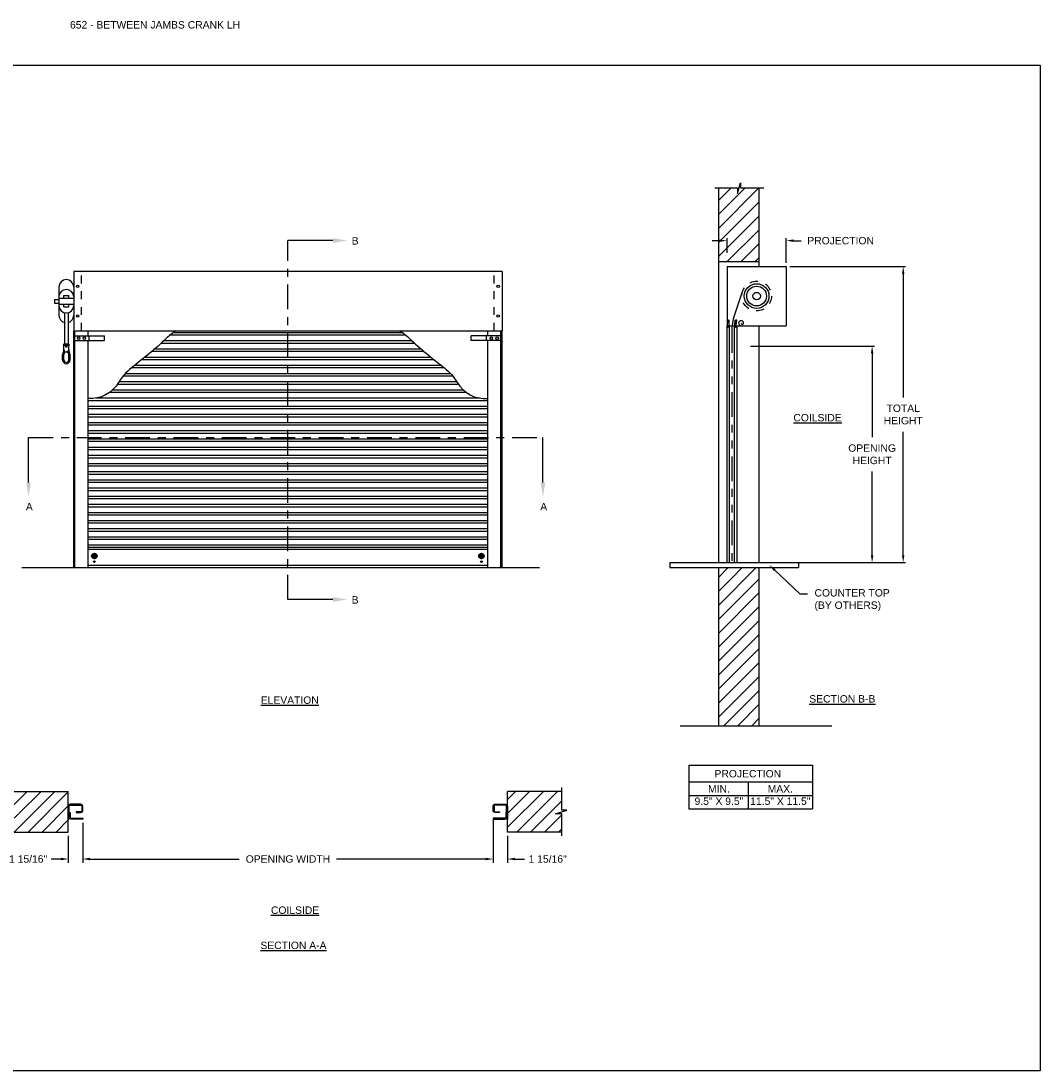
# Model space of a CAD drawing. Header units: inches. Extents: x 169.6 to 213.7, y 214.8 to 266.5.
# Tile 24 of 28: x 176.2 to 189.1, y 234.4 to 247.7. Entities that reach past the tile are written whole.
import ezdxf
from ezdxf import colors
from ezdxf.entities.mleader import LeaderData, LeaderLine
from ezdxf.math import Vec2, Vec3

# ---------------------------------------------------------------- set-up
doc = ezdxf.new("R2010")
doc.units = ezdxf.units.IN
doc.header["$LTSCALE"] = 0.25
doc.header["$MEASUREMENT"] = 0
for name, pattern in [('CENTER', [2, 1.25, -0.25, 0.25, -0.25]), ('HIDDEN', [0.375, 0.25, -0.125]), ('PHANTOM', [2.5, 1.25, -0.25, 0.25, -0.25, 0.25, -0.25])]:
    doc.linetypes.add(name, pattern=pattern)
for name, color, linetype in [('ANNOTATIONS', 1, 'Continuous'), ('CRANK LH', 7, 'Continuous'), ('SECTION CUTS', 6, 'CENTER')]:
    doc.layers.add(name, color=color, linetype=linetype)
doc.styles.add('ARIAL', font='arial.ttf', dxfattribs={"height": 0.09375})
doc.styles.get("Standard").update_dxf_attribs({"font": 'romans.shx'})
doc.dimstyles.new('STANDARD$0', dxfattribs={"dimtxt": 0.09375, "dimasz": 0.09375, "dimexe": 0.03125, "dimexo": 0.046875, "dimgap": 0.09, "dimtad": 0, "dimtih": 1, "dimtoh": 1, "dimdec": 4, "dimzin": 0, "dimdsep": 46, "dimtxsty": 'ARIAL', "dimcen": 0.09, "dimadec": 0, "dimazin": 0, "dimtfac": 1, "dimtdec": 4, "dimtofl": 0, "dimtmove": 0, "dimatfit": 1, "dimfxl": 1, "dimtolj": 1, "dimtzin": 0, "dimarcsym": 0})
pattern_1 = [(45, (-18.47276, -17.52354), (-0.08838835, 0.08838835), [])]
pattern_2 = [(45, (-18.47276, -16.85585), (-0.088388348, 0.088388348), [])]

# ---------------------------------------------------------------- blocks, each defined once
blk = doc.blocks.new('*D21')
at = {"layer": 'ANNOTATIONS', "color": 0, "lineweight": -2, "transparency": 16777216}
for p, q in [((182.131, 237.637), (182.131, 237.1)), ((176.932, 237.543), (176.932, 237.1)), ((177.026, 237.131), (178.915, 237.131)), ((182.037, 237.131), (180.148, 237.131))]:
    blk.add_line(p, q, dxfattribs=at)
at = {"layer": 'ANNOTATIONS', "color": 0, "transparency": 16777216}
for points in [[(177.026, 237.147), (177.026, 237.115), (176.932, 237.131)], [(182.037, 237.147), (182.037, 237.115), (182.131, 237.131)]]:
    blk.add_solid(points, dxfattribs=at)
at = {"layer": 'defpoints', "color": 0, "transparency": 16777216}
for p in [(182.131, 237.684), (176.932, 237.59), (182.131, 237.131)]:
    blk.add_point(p, dxfattribs=at)
at = {"layer": 'ANNOTATIONS', "color": 0, "transparency": 16777216, "insert": (179.532, 237.131), "char_height": 0.09375, "attachment_point": 5, "style": 'ARIAL'}
blk.add_mtext('\\A1;OPENING WIDTH', dxfattribs=at)
blk = doc.blocks.new('*D14')
at = {"layer": 'ANNOTATIONS', "color": 0, "lineweight": -2, "transparency": 16777216}
for p, q in [((176.932, 237.59), (176.932, 237.084)), ((176.75, 237.426), (176.75, 237.084)), ((176.657, 237.131), (176.535, 237.131)), ((177.026, 237.131), (177.12, 237.131))]:
    blk.add_line(p, q, dxfattribs=at)
at = {"layer": 'ANNOTATIONS', "color": 0, "transparency": 16777216}
for points in [[(176.657, 237.147), (176.657, 237.115), (176.75, 237.131)], [(177.026, 237.147), (177.026, 237.115), (176.932, 237.131)]]:
    blk.add_solid(points, dxfattribs=at)
at = {"layer": 'defpoints', "color": 0, "transparency": 16777216}
for p in [(176.932, 237.637), (176.75, 237.472), (176.932, 237.131)]:
    blk.add_point(p, dxfattribs=at)
at = {"layer": 'ANNOTATIONS', "color": 0, "transparency": 16777216, "insert": (176.241, 237.131), "char_height": 0.09375, "attachment_point": 5, "style": 'ARIAL'}
blk.add_mtext('\\A1;1 15/16"', dxfattribs=at)
blk = doc.blocks.new('*D15')
at = {"layer": 'ANNOTATIONS', "color": 0, "lineweight": -2, "transparency": 16777216}
for p, q in [((182.131, 237.59), (182.131, 237.084)), ((182.313, 237.426), (182.313, 237.084)), ((182.037, 237.131), (181.944, 237.131)), ((182.407, 237.131), (182.528, 237.131))]:
    blk.add_line(p, q, dxfattribs=at)
at = {"layer": 'ANNOTATIONS', "color": 0, "transparency": 16777216}
for points in [[(182.037, 237.147), (182.037, 237.115), (182.131, 237.131)], [(182.407, 237.147), (182.407, 237.115), (182.313, 237.131)]]:
    blk.add_solid(points, dxfattribs=at)
at = {"layer": 'defpoints', "color": 0, "transparency": 16777216}
for p in [(182.131, 237.637), (182.313, 237.472), (182.313, 237.131)]:
    blk.add_point(p, dxfattribs=at)
at = {"layer": 'ANNOTATIONS', "color": 0, "transparency": 16777216, "insert": (182.822, 237.131), "char_height": 0.09375, "attachment_point": 5, "style": 'ARIAL'}
blk.add_mtext('\\A1;1 15/16"', dxfattribs=at)
blk = doc.blocks.new('*D16')
at = {"layer": 'ANNOTATIONS', "color": 0, "lineweight": -2, "transparency": 16777216}
for p, q in [((185.001, 244.961), (184.907, 244.961)), ((185.094, 244.807), (185.094, 244.992)), ((185.844, 244.681), (185.844, 244.992)), ((185.938, 244.961), (186.032, 244.961))]:
    blk.add_line(p, q, dxfattribs=at)
at = {"layer": 'ANNOTATIONS', "color": 0, "transparency": 16777216}
for points in [[(185.001, 244.977), (185.001, 244.946), (185.094, 244.961)], [(185.938, 244.977), (185.938, 244.946), (185.844, 244.961)]]:
    blk.add_solid(points, dxfattribs=at)
at = {"layer": 'defpoints', "color": 0, "transparency": 16777216}
for p in [(185.844, 244.961), (185.094, 244.76), (185.844, 244.635)]:
    blk.add_point(p, dxfattribs=at)
at = {"layer": 'ANNOTATIONS', "color": 0, "transparency": 16777216, "insert": (186.533, 244.961), "char_height": 0.09375, "attachment_point": 5, "style": 'ARIAL'}
blk.add_mtext('\\A1;PROJECTION', dxfattribs=at)
blk = doc.blocks.new('*X8')
at = {"color": 0, "linetype": 'Continuous'}
for p, q in [((2.144, 5.299), (2.185, 5.339)), ((2.144, 5.304), (2.18, 5.339)), ((2.144, 5.309), (2.174, 5.339)), ((2.145, 5.294), (2.189, 5.338)), ((2.146, 5.317), (2.167, 5.338)), ((2.147, 5.29), (2.193, 5.336)), ((2.164, 5.274), (2.209, 5.319)), ((2.178, 5.316), (2.196, 5.334)), ((2.183, 5.315), (2.2, 5.332)), ((2.186, 5.313), (2.203, 5.329)), ((2.188, 5.31), (2.205, 5.326)), ((2.189, 5.305), (2.207, 5.323)), ((2.149, 5.287), (2.167, 5.305)), ((2.151, 5.284), (2.168, 5.3)), ((2.154, 5.281), (2.17, 5.297)), ((2.157, 5.278), (2.174, 5.295)), ((2.16, 5.276), (2.178, 5.294)), ((2.168, 5.272), (2.211, 5.315)), ((2.172, 5.271), (2.212, 5.311)), ((2.177, 5.271), (2.212, 5.306)), ((2.183, 5.271), (2.212, 5.3)), ((2.191, 5.273), (2.21, 5.293))]:
    blk.add_line(p, q, dxfattribs=at)
blk = doc.blocks.new('*D17')
at = {"layer": 'ANNOTATIONS', "color": 0, "lineweight": -2, "transparency": 16777216}
for p, q in [((185.392, 243.627), (186.963, 243.627)), ((186.932, 243.534), (186.932, 242.473)), ((186.932, 240.978), (186.932, 242.039)), ((185.392, 240.885), (186.963, 240.885))]:
    blk.add_line(p, q, dxfattribs=at)
at = {"layer": 'ANNOTATIONS', "color": 0, "transparency": 16777216}
for points in [[(186.916, 243.534), (186.948, 243.534), (186.932, 243.627)], [(186.916, 240.978), (186.948, 240.978), (186.932, 240.885)]]:
    blk.add_solid(points, dxfattribs=at)
at = {"layer": 'defpoints', "color": 0, "transparency": 16777216}
for p in [(185.345, 243.627), (185.345, 240.885), (186.932, 240.885)]:
    blk.add_point(p, dxfattribs=at)
at = {"layer": 'ANNOTATIONS', "color": 0, "transparency": 16777216, "insert": (186.932, 242.256), "char_height": 0.09375, "attachment_point": 5, "style": 'ARIAL'}
blk.add_mtext('\\A1;OPENING \\PHEIGHT', dxfattribs=at)
blk = doc.blocks.new('*D18')
at = {"layer": 'ANNOTATIONS', "color": 0, "lineweight": -2, "transparency": 16777216}
for p, q in [((185.891, 244.635), (187.357, 244.635)), ((187.326, 244.541), (187.326, 242.977)), ((187.326, 240.978), (187.326, 242.542)), ((185.891, 240.885), (187.357, 240.885))]:
    blk.add_line(p, q, dxfattribs=at)
at = {"layer": 'ANNOTATIONS', "color": 0, "transparency": 16777216}
for points in [[(187.31, 244.541), (187.341, 244.541), (187.326, 244.635)], [(187.31, 240.978), (187.341, 240.978), (187.326, 240.885)]]:
    blk.add_solid(points, dxfattribs=at)
at = {"layer": 'defpoints', "color": 0, "transparency": 16777216}
for p in [(185.844, 244.635), (185.844, 240.885), (187.326, 240.885)]:
    blk.add_point(p, dxfattribs=at)
at = {"layer": 'ANNOTATIONS', "color": 0, "transparency": 16777216, "insert": (187.326, 242.76), "char_height": 0.0938, "attachment_point": 5, "style": 'ARIAL'}
blk.add_mtext('\\A1;TOTAL \\PHEIGHT', dxfattribs=at)

msp = doc.modelspace()

# ---------------------------------------------------------------- hatches: boundary and pattern name
at = {"layer": 'CRANK LH', "linetype": 'Continuous'}
h = msp.add_hatch(dxfattribs=at)
h.set_pattern_fill('ANSI31', color=256, style=0)
h.set_pattern_definition(pattern_2)
h.paths.add_polyline_path([(185.50057, 245.62914), (185.26407, 245.62914), (185.26407, 245.6938), (185.22566, 245.56044), (185.22566, 245.62914), (184.98494, 245.62914), (184.98494, 244.69712), (185.50057, 244.69712)])
h = msp.add_hatch(dxfattribs=at)
h.set_pattern_fill('ANSI31', color=256, style=0)
h.set_pattern_definition(pattern_2)
h.paths.add_polyline_path([(185.50057, 240.82062), (185.26407, 240.82062), (185.26407, 240.88528), (185.22566, 240.75192), (185.22566, 240.82062), (184.98494, 240.82062), (184.98494, 238.8189), (185.50057, 238.8189)])
at = {"layer": 'CRANK LH'}
h = msp.add_hatch(dxfattribs=at)
h.set_pattern_fill('ANSI31', color=256, style=0)
h.set_pattern_definition(pattern_1)
h.paths.add_polyline_path([(176.75038, 237.98811), (176.06288, 237.98811), (176.06288, 237.7509), (175.99878, 237.7509), (176.14085, 237.704), (176.06288, 237.704), (176.06288, 237.47248), (176.75038, 237.47248), (176.75038, 237.63498)])
h = msp.add_hatch(dxfattribs=at)
h.set_pattern_fill('ANSI31', color=256, style=0)
h.set_pattern_definition(pattern_1)
h.paths.add_polyline_path([(183.06448, 237.7509), (183.00038, 237.7509), (183.00038, 237.98811), (182.31288, 237.98811), (182.31288, 237.47248), (182.33105, 237.47248), (183.00038, 237.47248), (183.00038, 237.704), (182.92241, 237.704)])

# ---------------------------------------------------------------- linework, layer by layer
at = {"layer": 'ANNOTATIONS'}
for p, q in [((184.61146, 238.31798), (184.61146, 237.76661)), ((184.61146, 238.31798), (186.17657, 238.31798)), ((186.17657, 238.31798), (186.17657, 237.76661)), ((184.61146, 238.10651), (186.17657, 238.10651)), ((185.36183, 238.10651), (185.36183, 237.76661)), ((184.61146, 237.93656), (186.17657, 237.93656)), ((184.61146, 237.76661), (186.17657, 237.76661)), ((176.93202, 237.49904), (176.93202, 237.09973)), ((182.13124, 237.51154), (182.13124, 237.09973))]:
    msp.add_line(p, q, dxfattribs=at)
at = {"layer": 'CRANK LH', "linetype": 'Continuous'}
for p, q in [((184.93855, 245.62914), (185.22566, 245.62914)), ((184.98494, 245.62914), (184.98494, 240.88462)), ((185.22566, 245.56044), (185.26407, 245.6938)), ((185.22566, 245.62914), (185.22566, 245.56044)), ((185.26407, 245.6938), (185.26407, 245.62914)), ((185.26407, 245.62914), (185.55926, 245.62914)), ((185.50057, 244.63462), (185.50057, 245.62914)), ((184.98494, 244.69712), (185.50057, 244.69712)), ((182.24452, 244.56862), (176.81874, 244.56862)), ((176.81874, 244.56862), (176.81874, 243.82062)), ((182.24452, 244.56862), (182.24452, 243.82062)), ((185.09432, 244.63462), (185.84432, 244.63462)), ((185.09432, 244.63462), (185.09432, 243.88462)), ((185.84432, 244.63462), (185.84432, 243.88462)), ((176.63124, 244.3743), (176.63124, 244.01493)), ((176.69374, 244.23368), (176.69374, 244.26493)), ((176.75624, 244.23368), (176.75624, 244.26493)), ((176.81874, 244.3743), (176.81874, 244.01493)), ((185.17613, 243.9737), (185.29148, 244.31902)), ((176.57451, 244.21805), (176.57451, 244.17118)), ((176.69374, 244.1243), (176.69374, 244.15555)), ((176.75624, 244.1243), (176.75624, 244.15555)), ((176.70155, 244.04905), (176.70155, 243.64978)), ((176.74843, 244.04905), (176.74843, 243.64978)), ((185.09432, 243.88462), (185.12557, 243.88462)), ((185.09432, 240.88462), (185.09432, 243.88462)), ((185.10165, 243.88806), (185.09856, 243.95345)), ((185.09856, 243.95345), (185.1162, 243.95345)), ((185.10165, 243.88462), (185.10165, 243.88806)), ((185.10165, 243.88806), (185.11929, 243.88806)), ((185.11929, 243.88806), (185.1162, 243.95345)), ((185.12147, 243.95279), (185.1162, 243.95345)), ((185.11929, 243.88806), (185.12147, 243.95279)), ((185.11929, 243.88462), (185.11929, 243.88806)), ((185.12557, 240.88462), (185.12557, 243.88462)), ((185.12557, 243.88462), (185.18807, 243.88462)), ((185.18807, 240.88462), (185.18807, 243.88462)), ((185.18807, 243.88462), (185.21932, 243.88462)), ((185.19437, 243.88901), (185.19434, 243.88806)), ((185.21199, 243.88806), (185.19434, 243.88806)), ((185.19434, 243.88462), (185.19434, 243.88806)), ((185.19437, 243.88901), (185.20096, 243.95414)), ((185.19437, 243.88901), (185.19566, 243.95376)), ((185.19566, 243.95376), (185.20096, 243.95414)), ((185.21858, 243.95319), (185.20096, 243.95414)), ((185.20369, 243.88462), (185.84432, 243.88462)), ((185.21199, 243.88806), (185.21858, 243.95319)), ((185.21199, 243.88462), (185.21199, 243.88806)), ((185.21932, 243.88462), (185.21932, 240.88462)), ((185.50057, 240.88462), (185.50057, 243.88462)), ((176.81874, 240.82062), (176.81874, 243.82062)), ((176.81874, 243.82062), (182.24452, 243.82062)), ((176.83436, 240.82062), (176.83436, 243.82062)), ((176.83436, 243.75812), (177.20936, 243.75812)), ((177.00038, 243.75812), (177.00038, 243.82062)), ((177.01601, 243.69562), (177.01601, 243.75812)), ((177.20936, 243.69562), (177.20936, 243.75812)), ((181.0275, 243.76317), (178.03576, 243.76317)), ((180.98707, 243.79442), (178.07619, 243.79442)), ((182.2289, 243.75812), (181.8539, 243.75812)), ((181.8539, 243.69562), (181.8539, 243.75812)), ((182.04726, 243.69562), (182.04726, 243.75812)), ((182.06288, 243.75812), (182.06288, 243.82062)), ((182.2289, 240.82062), (182.2289, 243.82062)), ((182.24452, 240.82062), (182.24452, 243.82062)), ((176.75624, 243.63415), (176.69374, 243.63415)), ((176.69374, 243.58379), (176.69374, 243.63415)), ((176.75624, 243.58379), (176.75624, 243.63415)), ((176.83436, 243.69562), (177.20936, 243.69562)), ((177.00038, 240.82062), (177.00038, 243.69562)), ((181.22132, 243.58719), (177.84194, 243.58719)), ((181.13971, 243.65956), (177.92355, 243.65956)), ((181.10611, 243.69081), (177.95715, 243.69081)), ((182.2289, 243.69562), (181.8539, 243.69562)), ((182.06288, 240.82062), (182.06288, 243.69562)), ((176.67811, 243.45023), (176.67811, 243.52129)), ((176.69374, 243.45023), (176.69374, 243.52129)), ((176.77186, 243.45023), (176.77186, 243.52129)), ((181.38593, 243.45233), (177.67734, 243.45233)), ((181.3471, 243.48358), (177.71616, 243.48358)), ((181.25832, 243.55594), (177.80494, 243.55594)), ((181.51641, 243.34871), (177.54685, 243.34871)), ((181.47678, 243.37996), (177.58648, 243.37996)), ((181.6207, 243.2451), (177.44256, 243.2451)), ((181.5939, 243.27635), (177.46936, 243.27635)), ((181.75378, 243.06912), (177.30948, 243.06912)), ((181.69098, 243.14148), (177.37228, 243.14148)), ((181.67141, 243.17273), (177.39185, 243.17273)), ((182.06288, 242.93425), (177.00038, 242.93425)), ((181.96644, 242.9655), (177.09682, 242.9655)), ((181.79232, 243.03787), (177.27094, 243.03787)), ((182.06288, 242.86189), (177.00038, 242.86189)), ((182.06288, 242.83064), (177.00038, 242.83064)), ((182.06288, 242.75828), (177.00038, 242.75828)), ((182.06288, 242.72703), (177.00038, 242.72703)), ((182.06288, 242.65466), (177.00038, 242.65466)), ((182.06288, 242.62341), (177.00038, 242.62341)), ((182.06288, 242.55105), (177.00038, 242.55105)), ((182.06288, 242.5198), (177.00038, 242.5198)), ((182.06288, 242.44743), (177.00038, 242.44743)), ((182.06288, 242.41618), (177.00038, 242.41618)), ((182.06288, 242.34382), (177.00038, 242.34382)), ((182.06288, 242.31257), (177.00038, 242.31257)), ((182.06288, 242.2402), (177.00038, 242.2402)), ((182.06288, 242.20895), (177.00038, 242.20895)), ((182.06288, 242.13659), (177.00038, 242.13659)), ((182.06288, 242.10534), (177.00038, 242.10534)), ((182.06288, 242.03297), (177.00038, 242.03297)), ((182.06288, 242.00172), (177.00038, 242.00172)), ((182.06288, 241.92936), (177.00038, 241.92936)), ((182.06288, 241.89811), (177.00038, 241.89811)), ((182.06288, 241.82574), (177.00038, 241.82574)), ((182.06288, 241.79449), (177.00038, 241.79449)), ((182.06288, 241.72213), (177.00038, 241.72213)), ((182.06288, 241.69088), (177.00038, 241.69088)), ((182.06288, 241.61852), (177.00038, 241.61852)), ((182.06288, 241.58727), (177.00038, 241.58727)), ((182.06288, 241.5149), (177.00038, 241.5149)), ((182.06288, 241.48365), (177.00038, 241.48365)), ((182.06288, 241.41443), (177.00038, 241.41443)), ((182.06288, 241.38318), (177.00038, 241.38318)), ((182.06288, 241.31081), (177.00038, 241.31081)), ((182.06288, 241.27956), (177.00038, 241.27956)), ((182.06288, 241.2072), (177.00038, 241.2072)), ((182.06288, 241.17595), (177.00038, 241.17595)), ((182.06288, 241.10653), (177.00038, 241.10653)), ((182.06288, 241.07528), (177.00038, 241.07528)), ((182.06288, 241.05036), (177.00038, 241.05036)), ((182.06288, 240.84767), (177.00038, 240.84767)), ((184.36934, 240.88462), (186.00057, 240.88462)), ((184.36934, 240.88462), (184.36934, 240.82062)), ((184.36934, 240.82062), (186.00057, 240.82062)), ((184.98494, 240.82062), (184.98494, 238.81927)), ((185.50057, 238.81927), (185.50057, 240.82062)), ((186.00057, 240.88462), (186.00057, 240.82062)), ((184.4992, 238.81927), (186.42292, 238.81927)), ((183.00038, 237.7509), (183.00038, 238.03498)), ((182.92241, 237.704), (183.06448, 237.7509)), ((183.06448, 237.7509), (183.00038, 237.7509)), ((176.75038, 237.6967), (176.76163, 237.6967)), ((176.75038, 237.67034), (176.76163, 237.67034)), ((176.77288, 237.70696), (176.76163, 237.6967)), ((176.77288, 237.66008), (176.76163, 237.67034)), ((182.29038, 237.70696), (182.30163, 237.6967)), ((182.29038, 237.66008), (182.30163, 237.67034)), ((182.31288, 237.6967), (182.30163, 237.6967)), ((182.31288, 237.67034), (182.30163, 237.67034)), ((183.00038, 237.704), (182.92241, 237.704)), ((183.00038, 237.42561), (183.00038, 237.704))]:
    msp.add_line(p, q, dxfattribs=at)
at = {"layer": 'CRANK LH', "linetype": 'HIDDEN'}
for p, q in [((176.91835, 243.82062), (176.91835, 244.56862)), ((176.91835, 243.82062), (176.91835, 244.56862)), ((182.14491, 243.82062), (182.14491, 244.56862))]:
    msp.add_line(p, q, dxfattribs=at)
at = {"layer": 'CRANK LH', "linetype": 'PHANTOM'}
for p, q in [((176.69374, 244.26493), (176.75624, 244.26493)), ((176.57451, 244.21805), (176.63124, 244.21805)), ((176.57451, 244.17118), (176.63124, 244.17118)), ((176.63124, 244.23368), (176.81874, 244.23368)), ((176.63124, 244.15555), (176.81874, 244.15555)), ((176.69374, 244.1243), (176.75624, 244.1243)), ((185.15682, 243.8549), (185.15682, 240.88462))]:
    msp.add_line(p, q, dxfattribs=at)
at = {"layer": 'CRANK LH'}
for p, q in [((176.75624, 243.64978), (176.69374, 243.64978)), ((176.75624, 243.45023), (176.75624, 243.52129)), ((176.16059, 240.82062), (182.71883, 240.82062)), ((176.06288, 237.98811), (176.75038, 237.98811)), ((176.75038, 237.47248), (176.75038, 237.98811)), ((182.31288, 237.47248), (182.31288, 237.98811)), ((183.00038, 237.98811), (182.31288, 237.98811)), ((176.06288, 237.47248), (176.75038, 237.47248)), ((183.00038, 237.47248), (182.31288, 237.47248))]:
    msp.add_line(p, q, dxfattribs=at)
at = {"layer": 'CRANK LH', "linetype": 'Continuous'}
for points in [[(178.11172, 243.81862, 0.04994125), (177.98963, 243.72187, -0.02135943), (177.78118, 243.53637, -0.00459955), (177.54958, 243.35087, 0.09348756), (177.38745, 243.16537, -0.28353071), (177.00038, 242.96069, 0.72847355)], [(180.95154, 243.81862, -0.04994125), (181.07363, 243.72187, 0.02135943), (181.28208, 243.53637, 0.00459955), (181.51368, 243.35087, -0.09348756), (181.67581, 243.16537, 0.28353071), (182.06288, 242.96069, -0.72847355)]]:
    msp.add_lwpolyline(points, format="xyb", dxfattribs=at)
at = {"layer": 'CRANK LH'}
for points in [[(176.76163, 237.63664), (176.76163, 237.80118, -0.41421356), (176.77335, 237.81289), (176.90905, 237.81289, -0.41421356), (176.92077, 237.80118), (176.92077, 237.74164, -0.41421356), (176.90905, 237.72993), (176.84999, 237.72993), (176.84999, 237.71868), (176.90905, 237.71868, 0.41421356), (176.93202, 237.74164), (176.93202, 237.80118, 0.41421356), (176.90905, 237.82414), (176.77335, 237.82414, 0.41421356), (176.75038, 237.80118), (176.75038, 237.63664)], [(182.30163, 237.63664), (182.30163, 237.80118, 0.41421356), (182.28991, 237.81289), (182.15421, 237.81289, 0.41421356), (182.14249, 237.80118), (182.14249, 237.74164, 0.41421356), (182.15421, 237.72993), (182.21327, 237.72993), (182.21327, 237.71868), (182.15421, 237.71868, -0.41421356), (182.13124, 237.74164), (182.13124, 237.80118, -0.41421356), (182.15421, 237.82414), (182.28991, 237.82414, -0.41421356), (182.31288, 237.80118), (182.31288, 237.63664)], [(176.93202, 237.63664), (176.7846, 237.63664, -0.41421356), (176.76163, 237.65961), (176.76163, 237.71868), (176.77288, 237.71868), (176.77288, 237.65961, 0.41421356), (176.7846, 237.64789), (176.93202, 237.64789)], [(182.13124, 237.63664), (182.27866, 237.63664, 0.41421356), (182.30163, 237.65961), (182.30163, 237.71868), (182.29038, 237.71868), (182.29038, 237.65961, -0.41421356), (182.27866, 237.64789), (182.13124, 237.64789)]]:
    msp.add_lwpolyline(points, format="xyb", close=True, dxfattribs=at)
at = {"layer": 'CRANK LH', "linetype": 'Continuous'}
for centre, radius in [((176.86854, 244.38312), 0.01562), ((176.86854, 244.38312), 0.01562), ((182.19472, 244.38312), 0.01562), ((182.19472, 244.38312), 0.01562), ((185.46932, 244.25962), 0.15625), ((185.46932, 244.25962), 0.125), ((185.46932, 244.25962), 0.04685), ((176.86854, 244.00812), 0.01562), ((176.86854, 244.00812), 0.01562), ((182.19472, 244.00812), 0.01562), ((182.19472, 244.00812), 0.01562), ((185.11025, 243.86864), 0.00687), ((185.20339, 243.86864), 0.00687), ((176.88124, 243.72687), 0.01562), ((176.95351, 243.72687), 0.01562), ((182.10976, 243.72687), 0.01562), ((182.18202, 243.72687), 0.01562), ((176.72499, 243.61853), 0.00781), ((177.08015, 240.96749), 0.0344), ((177.08015, 240.96749), 0.01114), ((181.98311, 240.96749), 0.0344), ((181.98311, 240.96749), 0.01114), ((177.08015, 240.89661), 0.01114), ((181.98311, 240.89661), 0.01114)]:
    msp.add_circle(centre, radius, dxfattribs=at)
at = {"layer": 'CRANK LH', "linetype": 'HIDDEN'}
msp.add_circle((185.46932, 244.25962), 0.1875, dxfattribs=at)
at = {"layer": 'CRANK LH', "linetype": 'Continuous'}
for centre, radius, start, end in [((176.72499, 244.3743), 0.09375, 0, 180), ((176.72499, 244.24941), 0.09375, 0, 180), ((176.72499, 244.13982), 0.09375, 180, 0), ((176.72499, 244.01493), 0.09375, 180, 255.522488), ((176.72499, 244.01493), 0.09375, 284.477512, 0), ((185.53182, 243.8549), 0.375, 161.529967, 180), ((185.27248, 243.91587), 0.03125, 0, 180), ((185.27248, 243.91587), 0.03125, 180, 270), ((185.2881, 243.91587), 0.01562, 180, 0)]:
    msp.add_arc(centre, radius, start, end, dxfattribs=at)
at = {"layer": 'CRANK LH'}
for centre, radius, start, end in [((176.69374, 243.64197), 0.00781, 90, 270), ((176.72499, 243.58379), 0.03125, 180, 0), ((176.75624, 243.64197), 0.00781, 270, 90), ((176.72499, 243.52129), 0.04688, 141.317813, 180), ((176.72499, 243.45023), 0.04688, 180, 0), ((176.664, 243.57012), 0.03125, 321.317813, 12.635625), ((176.72499, 243.52129), 0.03125, 0, 180), ((176.72499, 243.45023), 0.03125, 180, 0), ((176.78598, 243.57012), 0.03125, 167.364375, 218.682187), ((176.72499, 243.52129), 0.04688, 0, 38.682187)]:
    msp.add_arc(centre, radius, start, end, dxfattribs=at)
at = {"layer": 'defpoints'}
msp.add_lwpolyline([(189.05875, 234.44685), (169.58887, 234.44685), (169.58887, 247.18196), (189.05875, 247.18196)], close=True, dxfattribs=at)
at = {"layer": 'SECTION CUTS'}
for p, q in [((179.53163, 240.4175), (179.53163, 244.96323)), ((176.24681, 242.46834), (182.76276, 242.46834))]:
    msp.add_line(p, q, dxfattribs=at)

# ---------------------------------------------------------------- block references
at = {"layer": 'CRANK LH', "linetype": 'Continuous'}
msp.add_blockref('*X8', (174.9021, 235.66237), dxfattribs=at)
at = {"layer": 'CRANK LH', "linetype": 'Continuous', "xscale": -1}
msp.add_blockref('*X8', (184.16116, 235.66237), dxfattribs=at)

# ---------------------------------------------------------------- texts
at = {"layer": 'ANNOTATIONS', "insert": (176.77122, 247.74099), "char_height": 0.09375, "width": 6.6097632, "attachment_point": 1, "line_spacing_factor": 0.86134, "style": 'ARIAL'}
msp.add_mtext('652 - BETWEEN JAMBS CRANK LH', dxfattribs=at)
at = {"layer": 'ANNOTATIONS', "char_height": 0.09375, "attachment_point": 2, "style": 'ARIAL'}
for s, insert, width in [('{\\LCOILSIDE}', (186.24071, 242.76669), 1.3823677), ('{\\LELEVATION}', (179.55534, 239.18997), 3.0834986), ('{\\LSECTION B-B}', (186.55482, 239.20594), 1.3823677), ('{\\LCOILSIDE}', (179.62258, 236.5306), 1.3823677), ('{\\LSECTION A-A}', (179.60195, 236.08446), 1.3823677)]:
    msp.add_mtext(s, dxfattribs=dict(at, insert=insert, width=width))
for s, width, insert in [('PROJECTION ', 1.7594917, (185.35766, 238.25855)), ('MIN.\\P9.5" X 9.5" ', 0.6711642, (184.99164, 238.06656)), ('MAX.\\P11.5" X 11.5"', 0.7869326, (185.76929, 238.06656))]:
    msp.add_mtext_dynamic_manual_height_columns(s, width=width, gutter_width=1.36268, heights=[0], dxfattribs=dict(at, insert=insert))
at = {"layer": 'SECTION CUTS', "style": 'ARIAL'}
for s, p in [('B', (180.33966, 244.91153)), ('A', (176.21233, 241.54591)), ('A', (182.72828, 241.54591)), ('B', (180.33966, 240.36581))]:
    msp.add_text(s, height=0.09375, dxfattribs=at).set_placement(p)

# ---------------------------------------------------------------- dimensions: what is measured, and where the dimension line sits
at = {"layer": 'ANNOTATIONS'}
dim = msp.add_linear_dim(base=(185.84432, 244.96116), p1=(185.09432, 244.76043), p2=(185.84432, 244.63462), text='PROJECTION', dimstyle='STANDARD$0', dxfattribs=at)
dim.commit()
dim.dimension.update_dxf_attribs({"geometry": '*D16', "text_midpoint": (186.53343, 244.96116), "dimtype": 160})
for base, p1, p2, text, picture, middle in [((187.32564, 240.88462), (185.84432, 244.63462), (185.84432, 240.88462), 'TOTAL \\PHEIGHT', '*D18', (187.32564, 242.75962)), ((186.93189, 240.88462), (185.34463, 243.62742), (185.34463, 240.88462), 'OPENING \\PHEIGHT', '*D17', (186.93189, 242.25602))]:
    dim = msp.add_linear_dim(base=base, p1=p1, p2=p2, angle=90, text=text, dimstyle='STANDARD$0', dxfattribs=at)
    dim.commit()
    dim.dimension.update_dxf_attribs({"geometry": picture, "text_midpoint": middle})
for base, p1, p2, picture, middle in [((176.93202, 237.13098), (176.75038, 237.47248), (176.93202, 237.63664), '*D14', (176.24135, 237.13098)), ((182.31288, 237.13098), (182.13124, 237.63654), (182.31288, 237.47248), '*D15', (182.82191, 237.13098))]:
    dim = msp.add_linear_dim(base=base, p1=p1, p2=p2, text='1 15/16"', dimstyle='STANDARD$0', override={"dimexe": 0.046875, "dimgap": 0.0625, "dimlunit": 4, "dimcen": 0.089844, "dimatfit": 0, "dimfxl": 0.18, "dimfrac": 2}, dxfattribs=at)
    dim.commit()
    dim.dimension.update_dxf_attribs({"geometry": picture, "text_midpoint": middle, "dimtype": 160})
dim = msp.add_linear_dim(base=(182.13124, 237.13098), p1=(176.93202, 237.58969), p2=(182.13124, 237.68352), text='OPENING WIDTH', dimstyle='STANDARD$0', dxfattribs=at)
dim.commit()
dim.dimension.update_dxf_attribs({"geometry": '*D21', "text_midpoint": (179.53163, 237.13098)})

# ---------------------------------------------------------------- leaders
ml = msp.add_multileader_mtext('Standard', dxfattribs=at)
ml.set_content('COUNTER TOP\\P(BY OTHERS)', color=256, style='ARIAL')
ml.set_leader_properties()
ml.build(insert=Vec2(0, 0))
ml.multileader.update_dxf_attribs({"dogleg_length": 0.36, "arrow_head_size": 0.09375})
ctx = ml.context
ctx.base_point, ctx.char_height, ctx.arrow_head_size, ctx.landing_gap_size, ctx.plane_origin = Vec3(186.11246, 240.48794), 0.09375, 0.09375, 0.09, Vec3(185.32742, 240.05471)
notes = []
notes.append((ctx, [(0, (1, 1, 0), (186.0145, 240.48794), (1, 0), 0.09796, [(0, [(185.63033, 240.85401)], 0, [])])]))
ctx.mtext.insert, ctx.mtext.flow_direction = Vec3(186.20246, 240.54859), 5
at = {"layer": 'SECTION CUTS'}
ml = msp.add_multileader_mtext('Standard', dxfattribs=at)
ml.set_content('', color=256)
ml.set_leader_properties()
ml.build(insert=Vec2(0, 0))
ml.multileader.update_dxf_attribs({"dogleg_length": 0, "arrow_head_size": 0.18})
ctx = ml.context
ctx.base_point, ctx.char_height, ctx.arrow_head_size, ctx.landing_gap_size, ctx.plane_origin, ctx.plane_x_axis, ctx.plane_y_axis = Vec3(179.53163, 244.96323), 0.18, 0.18, 0, Vec3(180.28115, 244.96323), Vec3(0, 1), Vec3(-1, 0)
notes.append((ctx, [(0, (1, 1, 0), (179.53163, 244.96323), (1, 0), 0, [(0, [(180.28115, 244.96323)], 0, [])])]))
ctx.mtext.insert, ctx.mtext.text_direction, ctx.mtext.rotation, ctx.mtext.flow_direction = Vec3(179.44163, 244.96323), Vec3(0, 1), 1.57079633, 5
ml = msp.add_multileader_mtext('Standard', dxfattribs=at)
ml.set_content('', color=256)
ml.set_leader_properties()
ml.build(insert=Vec2(0, 0))
ml.multileader.update_dxf_attribs({"dogleg_length": 0, "arrow_head_size": 0.18})
ctx = ml.context
ctx.base_point, ctx.char_height, ctx.arrow_head_size, ctx.landing_gap_size, ctx.plane_origin = Vec3(176.24681, 242.46834), 0.18, 0.18, 0, Vec3(176.24681, 241.71882)
notes.append((ctx, [(0, (1, 1, 0), (176.24681, 242.46834), (1, 0), 0, [(0, [(176.24681, 241.71882)], 0, [])])]))
ctx.mtext.insert, ctx.mtext.flow_direction = Vec3(176.24681, 242.55834), 5
ml = msp.add_multileader_mtext('Standard', dxfattribs=at)
ml.set_content('', color=256)
ml.set_leader_properties()
ml.build(insert=Vec2(0, 0))
ml.multileader.update_dxf_attribs({"dogleg_length": 0, "arrow_head_size": 0.18})
ctx = ml.context
ctx.base_point, ctx.char_height, ctx.arrow_head_size, ctx.landing_gap_size, ctx.plane_origin = Vec3(182.76276, 242.46834), 0.18, 0.18, 0, Vec3(182.76276, 241.71882)
notes.append((ctx, [(0, (1, 1, 0), (182.76276, 242.46834), (1, 0), 0, [(0, [(182.76276, 241.71882)], 0, [])])]))
ctx.mtext.insert, ctx.mtext.flow_direction = Vec3(182.76276, 242.55834), 5
ml = msp.add_multileader_mtext('Standard', dxfattribs=at)
ml.set_content('', color=256)
ml.set_leader_properties()
ml.build(insert=Vec2(0, 0))
ml.multileader.update_dxf_attribs({"dogleg_length": 0, "arrow_head_size": 0.18})
ctx = ml.context
ctx.base_point, ctx.char_height, ctx.arrow_head_size, ctx.landing_gap_size, ctx.plane_origin, ctx.plane_x_axis, ctx.plane_y_axis = Vec3(179.53163, 240.4175), 0.18, 0.18, 0, Vec3(180.28115, 240.4175), Vec3(0, 1), Vec3(-1, 0)
notes.append((ctx, [(0, (1, 1, 0), (179.53163, 240.4175), (1, 0), 0, [(0, [(180.28115, 240.4175)], 0, [])])]))
ctx.mtext.insert, ctx.mtext.text_direction, ctx.mtext.rotation, ctx.mtext.flow_direction = Vec3(179.44163, 240.4175), Vec3(0, 1), 1.57079633, 5
for ctx, leaders in notes:
    for number, flags, end, landing, length, lines in leaders:
        leader = LeaderData()
        leader.index, (leader.has_last_leader_line, leader.has_dogleg_vector, leader.attachment_direction) = number, flags
        leader.last_leader_point, leader.dogleg_vector, leader.dogleg_length = Vec3(end), Vec3(landing), length
        for number, points, colour, breaks in lines:
            line = LeaderLine()
            line.index, line.vertices, line.color, line.breaks = number, Vec3.list(points), colors.encode_raw_color(colour), breaks
            leader.lines.append(line)
        ctx.leaders.append(leader)

doc.saveas('drawing.dxf')
